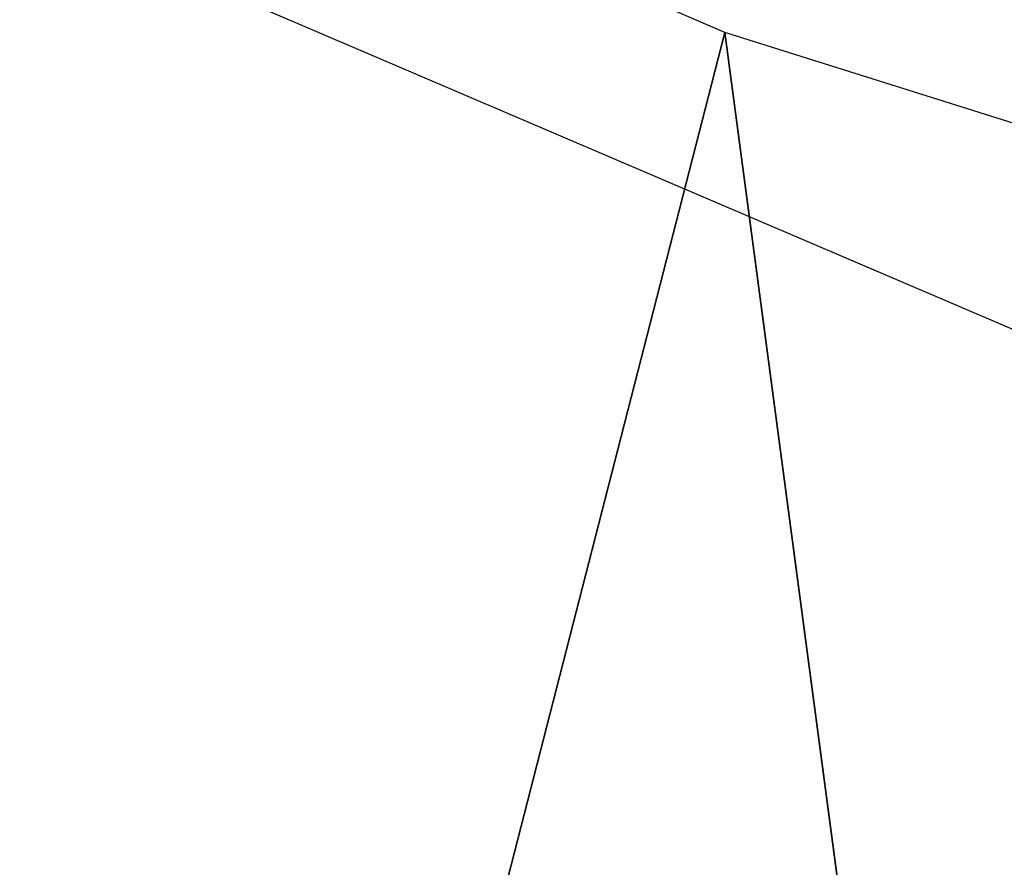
# Model space of a CAD drawing. Header units: millimetres. Extents: x 11 to 117, y -52 to 37.
# Tile 131 of 256: x 29.662 to 30.376, y -42.144 to -41.528. Entities that reach past the tile are written whole.
import ezdxf

# ---------------------------------------------------------------- set-up
doc = ezdxf.new("R2010")
doc.units = ezdxf.units.MM
doc.header["$LTSCALE"] = 25.4
doc.layers.get('0').update_dxf_attribs({"true_color": 0xff5454})

# ---------------------------------------------------------------- blocks, each defined once
blk = doc.blocks.new('PROFILE-IRIS-LED-7W-8995-8997-8996-8998.STL#2')
at = {"color": 18, "true_color": 0x000000}
mesh = blk.add_polyface(dxfattribs=at)
corners = [(15.12474, -39.82731, 27.90053), (30.26487, 7.30447, 89.60851), (17.43422, -42.73019, 29.8347), (27.95539, 10.20736, 87.67433)]
mesh.append_faces([[corners[k] for k in face] for face in [(0, 1, 2), (1, 0, 3)]], dxfattribs={"vtx0": -1, "color": 18})
mesh = blk.add_polyface(dxfattribs=at)
corners = [(28.13367, -49.49245, 33.19849), (27.09874, -40.18604, 42.23025), (25.05885, -48.14081, 32.72709), (30.17356, -41.53767, 42.70164)]
mesh.append_faces([[corners[k] for k in face] for face in [(0, 1, 2), (1, 0, 3)]], dxfattribs={"vtx0": -1, "color": 18})
mesh = blk.add_polyface(dxfattribs=at)
corners = [(28.79807, -40.22071, 34.42133), (31.25928, -42.12821, 33.88294), (28.60061, -40.9907, 33.50146), (31.45674, -41.35822, 34.80281)]
mesh.append_faces([[corners[k] for k in face] for face in [(0, 1, 2), (1, 0, 3)]], dxfattribs={"vtx0": -1, "color": 18})
mesh = blk.add_polyface(dxfattribs=at)
corners = [(31.36522, -50.51014, 33.35669), (30.17356, -41.53767, 42.70164), (28.13367, -49.49245, 33.19849), (33.40511, -42.55536, 42.85985)]
mesh.append_faces([[corners[k] for k in face] for face in [(0, 1, 2), (1, 0, 3)]], dxfattribs={"vtx0": -1, "color": 18})

msp = doc.modelspace()

# ---------------------------------------------------------------- block references
at = {"color": 0}
msp.add_blockref('PROFILE-IRIS-LED-7W-8995-8997-8996-8998.STL#2', (0, 0), dxfattribs=at)

doc.saveas('drawing.dxf')
